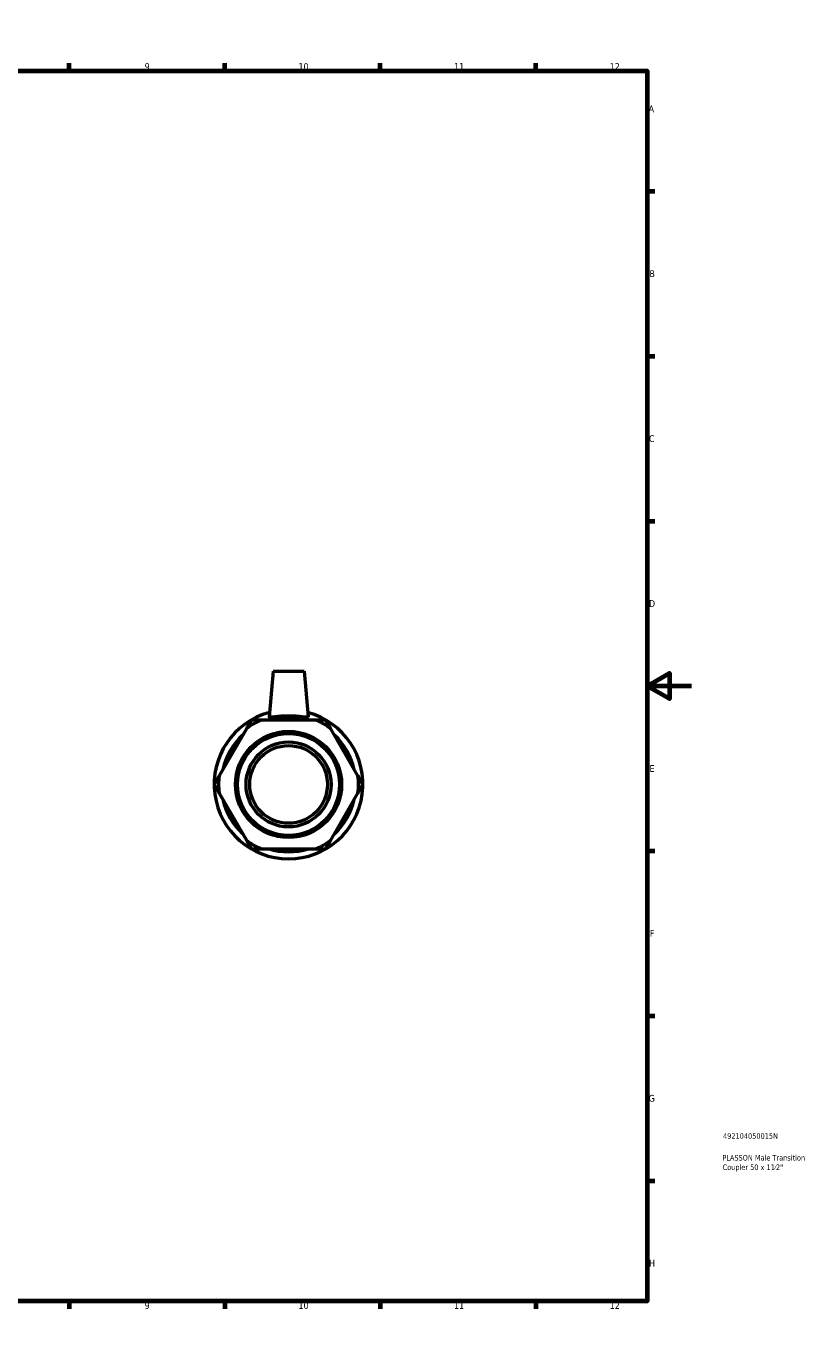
# Model space of a CAD drawing. Header units: millimetres. Extents: x 0 to 895, y -151 to 594.
# Tile 3 of 3: x 541 to 895, y 0 to 594. Entities that reach past the tile are written whole.
import ezdxf

# ---------------------------------------------------------------- set-up
doc = ezdxf.new("R2010")
doc.units = ezdxf.units.MM
for name, color, linetype, lineweight in [('Border (ANSI)', 7, 'Continuous', 70), ('Title (ISO)', 7, 'Continuous', 50), ('Visible (ANSI)', 7, 'Continuous', 50)]:
    doc.layers.add(name, color=color, linetype=linetype, lineweight=lineweight)
doc.styles.add('Note Text (ANSI)', font='tahoma.ttf')
doc.styles.add('Note Text (ISO)', font='tahoma.ttf')

# ---------------------------------------------------------------- blocks, each defined once
blk = doc.blocks.new('Borders Default Border')
at = {"layer": 'Border (ANSI)'}
for p, q in [((70.08, 574), (70.08, 577.45)), ((140.17, 574), (140.17, 577.45)), ((210.25, 574), (210.25, 577.45)), ((280.33, 574), (280.33, 577.45)), ((350.42, 574), (350.42, 577.45)), ((490.58, 574), (490.58, 577.45)), ((560.67, 574), (560.67, 577.45)), ((630.75, 574), (630.75, 577.45)), ((700.83, 574), (700.83, 577.45)), ((770.92, 574), (770.92, 577.45)), ((20, 519.75), (16.55, 519.75)), ((821, 519.75), (824.45, 519.75)), ((20, 445.5), (16.55, 445.5)), ((821, 445.5), (824.45, 445.5)), ((20, 371.25), (16.55, 371.25)), ((821, 371.25), (824.45, 371.25)), ((20, 222.75), (16.55, 222.75)), ((821, 222.75), (824.45, 222.75)), ((20, 148.5), (16.55, 148.5)), ((821, 148.5), (824.45, 148.5)), ((20, 74.25), (16.55, 74.25)), ((821, 74.25), (824.45, 74.25)), ((70.08, 20), (70.08, 16.55)), ((140.17, 20), (140.17, 16.55)), ((210.25, 20), (210.25, 16.55)), ((280.33, 20), (280.33, 16.55)), ((350.42, 20), (350.42, 16.55)), ((490.58, 20), (490.58, 16.55)), ((560.67, 20), (560.67, 16.55)), ((630.75, 20), (630.75, 16.55)), ((700.83, 20), (700.83, 16.55)), ((770.92, 20), (770.92, 16.55))]:
    blk.add_line(p, q, dxfattribs=at)
at = {"layer": 'Border (ANSI)', "flags": 128}
for points in [[(420.5, 594), (420.5, 574), (414.73, 584), (426.27, 584), (420.5, 574)], [(20, 20), (20, 574), (821, 574), (821, 20), (20, 20)], [(0, 297), (20, 297), (10, 302.77), (10, 291.23), (20, 297)], [(841, 297), (821, 297), (831, 302.77), (831, 291.23), (821, 297)], [(420.5, 0), (420.5, 20), (414.73, 10), (426.27, 10), (420.5, 20)]]:
    blk.add_lwpolyline(points, dxfattribs=at)
at = {"layer": 'Border (ANSI)', "color": 230, "true_color": 0xff0080, "attachment_point": 7, "style": 'Note Text (ANSI)'}
for s, insert, char_height in [('1', (34.35, 574.4), 3.05), ('2', (104.2, 574.4), 3.05), ('3', (174.26, 574.34), 3.05), ('4', (244.23, 574.4), 3.05), ('5', (314.48, 574.34), 3.05), ('6', (384.49, 574.34), 3.05), ('7', (454.6, 574.4), 3.05), ('8', (524.63, 574.33), 3.05), ('9', (594.7, 574.34), 3.05), ('10', (663.96, 574.34), 3.048), ('11', (734.04, 574.4), 3.048), ('12', (804.13, 574.4), 3.048), ('A', (16.78, 555.35), 3.05), ('A', (821.63, 555.35), 3.05), ('B', (17.15, 481.1), 3.05), ('B', (821.99, 481.1), 3.05), ('C', (16.95, 406.8), 3.05), ('C', (821.8, 406.8), 3.05), ('D', (16.96, 332.6), 3.05), ('D', (821.81, 332.6), 3.05), ('E', (17.21, 258.35), 3.05), ('E', (822.05, 258.35), 3.05), ('F', (17.29, 184.1), 3.05), ('F', (822.14, 184.1), 3.05), ('G', (16.81, 109.79), 3.05), ('G', (821.66, 109.79), 3.05), ('H', (16.97, 35.6), 3.05), ('H', (821.81, 35.6), 3.05), ('1', (34.35, 16.55), 3.05), ('2', (104.2, 16.55), 3.05), ('3', (174.26, 16.49), 3.05), ('4', (244.23, 16.55), 3.05), ('5', (314.48, 16.49), 3.05), ('6', (384.49, 16.49), 3.05), ('7', (454.6, 16.55), 3.05), ('8', (524.63, 16.48), 3.05), ('9', (594.7, 16.49), 3.05), ('10', (663.96, 16.49), 3.048), ('11', (734.04, 16.55), 3.048), ('12', (804.13, 16.55), 3.048)]:
    blk.add_mtext(s, dxfattribs=dict(at, insert=insert, char_height=char_height))
blk = doc.blocks.new('Title Blocks ISO')
at = {"layer": 'Title (ISO)', "color": 232, "true_color": 0xca0064, "style": 'Note Text (ISO)'}
for tag, p in [('PART_NUMBER_001', (34.16, 73.13)), ('DESCRIPTION_001', (33.84, 63.34)), ('DESCRIPTION_002', (33.98, 59.06))]:
    blk.add_attdef(tag, p, '', height=2.5, dxfattribs=at)

msp = doc.modelspace()

# ---------------------------------------------------------------- linework, layer by layer
at = {"layer": 'Visible (ANSI)'}
for p, q in [((652.506, 303.677), (650.704, 283.087)), ((652.506, 303.677), (666.506, 303.677)), ((666.506, 303.677), (668.307, 283.087)), ((671.75, 281.689), (647.261, 281.689)), ((640.503, 277.788), (628.258, 256.579)), ((690.753, 256.579), (678.508, 277.788)), ((628.258, 248.776), (640.503, 227.567)), ((678.508, 227.567), (690.753, 248.776)), ((647.261, 223.666), (671.75, 223.666))]:
    msp.add_line(p, q, dxfattribs=at)
for radius in [23.901, 22.945, 19.121, 17.5]:
    msp.add_circle((659.506, 252.677), radius, dxfattribs=at)
for radius, start, end in [(33.5, 104.928361, 75.071639), (31.49, 112.882587, 127.117413), (30.349, 72.928708, 107.071292), (31.49, 52.882587, 67.117413), (30.349, 132.928708, 167.071292), (30.349, 12.928708, 47.071292), (31.49, 172.882587, 187.117413), (31.49, 352.882587, 7.117413), (30.349, 192.928708, 227.071292), (30.349, 312.928708, 347.071292), (31.49, 232.882587, 247.117413), (31.49, 292.882587, 307.117413), (30.349, 252.928708, 287.071292)]:
    msp.add_arc((659.506, 252.677), radius, start, end, dxfattribs=at)
for points in [[(642.756, 281.689), (641.594, 279.678), (640.503, 277.788)], [(647.261, 281.689), (645.078, 281.689), (642.756, 281.689)], [(676.256, 281.689), (673.933, 281.689), (671.75, 281.689)], [(678.508, 277.788), (677.417, 279.678), (676.256, 281.689)], [(628.258, 256.579), (627.167, 254.689), (626.006, 252.677)], [(693.006, 252.677), (691.844, 254.689), (690.753, 256.579)], [(626.006, 252.677), (627.167, 250.666), (628.258, 248.776)], [(690.753, 248.776), (691.844, 250.666), (693.006, 252.677)], [(640.503, 227.567), (641.594, 225.677), (642.756, 223.666)], [(676.256, 223.666), (677.417, 225.677), (678.508, 227.567)], [(642.756, 223.666), (645.078, 223.666), (647.261, 223.666)], [(671.75, 223.666), (673.933, 223.666), (676.256, 223.666)]]:
    msp.add_rational_spline(points, [1, 1.00241153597, 1], degree=2, dxfattribs=at)
msp.add_open_spline([(668.304, 283.055), (668.275, 282.952), (668.029, 282.908), (667.1, 282.94), (666.417, 283.013), (664.863, 283.176), (663.884, 283.275), (661.747, 283.42), (660.59, 283.462), (658.421, 283.462), (657.264, 283.42), (655.128, 283.275), (654.148, 283.176), (652.594, 283.013), (651.911, 282.94), (650.982, 282.908), (650.737, 282.952), (650.704, 283.065), (650.703, 283.076), (650.704, 283.087)], degree=3, knots=[0, 0, 0, 0, 0.3231205, 0.3231205, 0.646241, 0.646241, 0.971519, 0.971519, 1.296797, 1.296797, 1.622075, 1.622075, 1.9473529, 1.9473529, 2.2704734, 2.2704734, 2.5935939, 2.5935939, 2.625309, 2.625309, 2.625309, 2.625309], dxfattribs=at)
msp.add_open_spline([(668.307, 283.087), (668.308, 283.076), (668.307, 283.065), (668.304, 283.055)], degree=3, dxfattribs=at)

# ---------------------------------------------------------------- block references
msp.add_blockref('Borders Default Border', (0, 0))
msp.add_blockref('Title Blocks ISO', (821, 20)).add_auto_attribs({'PART_NUMBER_001': '492104050015N', 'DESCRIPTION_001': 'PLASSON Male Transition', 'DESCRIPTION_002': 'Coupler 50 x 11⁄2"'})

doc.saveas('drawing.dxf')
